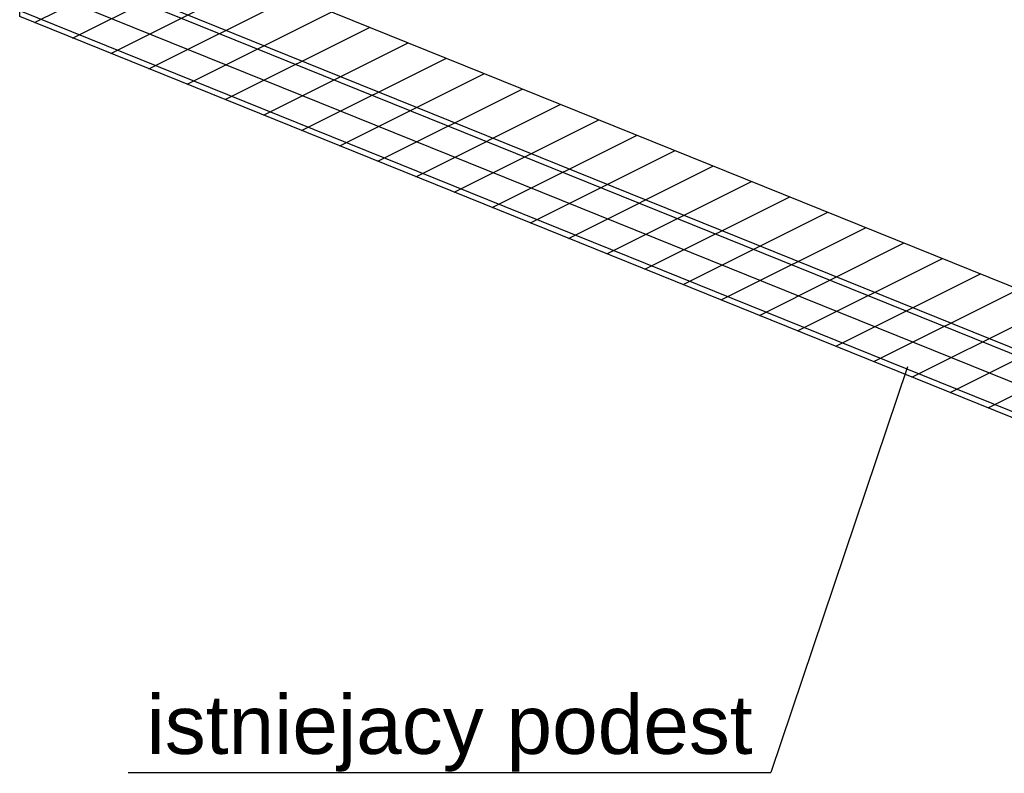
# Model space of a CAD drawing. Header units: millimetres. Extents: x 1838 to 190192, y -28 to 11710.
# Tile 8 of 80: x 43016 to 44618, y 4033 to 5260. Entities that reach past the tile are written whole.
import ezdxf

# ---------------------------------------------------------------- set-up
doc = ezdxf.new("R2010")
doc.units = ezdxf.units.MM
doc.styles.add('Arial', font='ARIAL.TTF', dxfattribs={"height": 0.2})

# ---------------------------------------------------------------- blocks, each defined once
blk = doc.blocks.new('Part-55530 - 18971')
h = blk.add_hatch()
h.set_pattern_fill('', color=96, scale=50, style=0, pattern_type=0)
h.set_pattern_definition([(26.565, (45327.43, 4434.46), (-56.1266, 28.0633), [])])
h.paths.add_polyline_path([(45365.1, 4419.2), (45327.4, 4434.5), (45327.4, 4444.2), (45335.1, 4441.1), (45327.4, 4444.2), (45406.7, 4512), (43095.1, 5445.8), (43015.8, 5378), (43015.8, 5368.3), (43053.4, 5353.1), (43053.4, 5306.7), (43015.8, 5274.5), (43015.8, 5264.8), (45327.4, 4330.9), (45327.4, 4340.6), (45335.1, 4337.5), (45327.4, 4340.6), (45365.1, 4372.8)])
at = {"color": 96}
for p, q in [((43015.8, 5378), (43095.1, 5445.8)), ((43095.1, 5445.8), (45406.7, 4512)), ((45327.4, 4444.2), (43015.8, 5378)), ((43015.8, 5368.3), (43015.8, 5378)), ((45327.4, 4434.5), (43015.8, 5368.3)), ((43053.4, 5306.7), (43053.4, 5353.1)), ((43015.8, 5274.5), (43053.4, 5306.7)), ((45365.1, 4372.8), (43053.4, 5306.7)), ((45327.4, 4340.6), (43015.8, 5274.5)), ((43015.8, 5264.8), (43015.8, 5274.5)), ((45327.4, 4330.9), (43015.8, 5264.8)), ((45406.7, 4512), (45327.4, 4444.2)), ((45327.4, 4444.2), (45327.4, 4434.5)), ((45365.1, 4419.2), (45365.1, 4372.8)), ((45365.1, 4372.8), (45327.4, 4340.6)), ((45327.4, 4340.6), (45327.4, 4330.9))]:
    blk.add_line(p, q, dxfattribs=at)
blk = doc.blocks.new('Text-83895 - 18971')
at = {"color": 136}
for p in [(44460.7, 4694.7), (43192.2, 4034.7)]:
    blk.add_line(p, (44238.3, 4034.7), dxfattribs=at)
at = {"color": 30, "style": 'Arial'}
blk.add_text('istniejacy podest', height=95.508, dxfattribs=at).set_placement((43222.2, 4064.7))

msp = doc.modelspace()

# ---------------------------------------------------------------- block references
for name in ['Part-55530 - 18971', 'Text-83895 - 18971']:
    msp.add_blockref(name, (0, 0))

doc.saveas('drawing.dxf')
